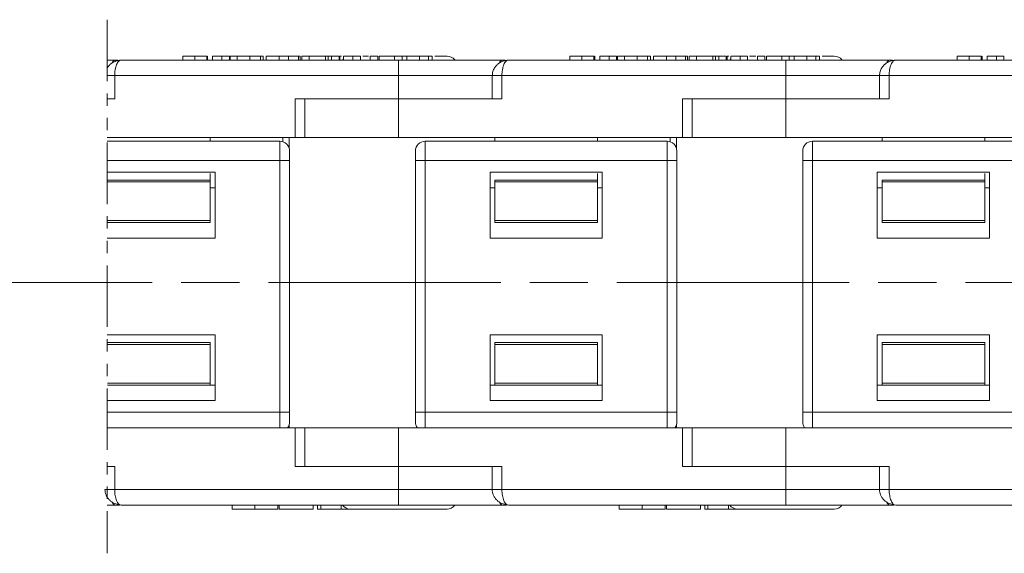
# Model space of a CAD drawing. Header units: millimetres. Extents: x 3075 to 3577, y -362 to -10.
# Tile 7 of 30: x 3410 to 3461, y -267 to -240. Entities that reach past the tile are written whole.
import ezdxf

# ---------------------------------------------------------------- set-up
doc = ezdxf.new("R2010")
doc.units = ezdxf.units.MM
for name, pattern in [('ACAD_ISO08W100', [36, 24, -3, 6, -3]), ('CENTER', [0.6, 0.375, -0.075, 0.075, -0.075]), ('PHANTOM2', [31.75, 15.875, -3.175, 3.175, -3.175, 3.175, -3.175])]:
    doc.linetypes.add(name, pattern=pattern)
doc.layers.add('中心线', color=1, linetype='CENTER', lineweight=25)

msp = doc.modelspace()

# ---------------------------------------------------------------- linework, layer by layer
at = {"color": 3, "linetype": 'PHANTOM2', "lineweight": 9, "ltscale": 0.2}
msp.add_line((3414.24, -239.691), (3414.24, -267.265), dxfattribs=at)
at = {"color": 7, "linetype": 'Continuous', "lineweight": 15}
for p, q in [((3414.961, -241.776), (3414.896, -241.805)), ((3429.29, -241.776), (3414.961, -241.776)), ((3418.141, -241.776), (3418.141, -241.576)), ((3418.759, -241.776), (3418.759, -241.576)), ((3419.379, -241.776), (3419.379, -241.576)), ((3419.401, -241.576), (3419.379, -241.576)), ((3419.423, -241.776), (3419.423, -241.576)), ((3419.678, -241.776), (3419.678, -241.576)), ((3420.165, -241.776), (3420.165, -241.576)), ((3420.165, -241.576), (3420.55, -241.576)), ((3420.55, -241.776), (3420.55, -241.576)), ((3420.592, -241.776), (3420.592, -241.576)), ((3420.959, -241.776), (3420.959, -241.576)), ((3421.427, -241.576), (3421.364, -241.576)), ((3421.614, -241.576), (3421.614, -241.776)), ((3422.151, -241.776), (3422.151, -241.576)), ((3422.292, -241.776), (3422.292, -241.576)), ((3422.445, -241.576), (3422.445, -241.776)), ((3422.445, -241.576), (3423.122, -241.576)), ((3423.122, -241.776), (3423.122, -241.576)), ((3424.051, -241.576), (3423.469, -241.576)), ((3423.607, -241.776), (3423.607, -241.576)), ((3424.211, -241.576), (3424.051, -241.576)), ((3424.112, -241.776), (3424.112, -241.576)), ((3424.211, -241.776), (3424.211, -241.576)), ((3424.675, -241.576), (3424.29, -241.576)), ((3424.29, -241.776), (3424.29, -241.576)), ((3424.675, -241.576), (3424.675, -241.776)), ((3425.521, -241.576), (3424.675, -241.576)), ((3425.521, -241.776), (3425.521, -241.576)), ((3425.649, -241.576), (3425.521, -241.576)), ((3425.649, -241.776), (3425.649, -241.576)), ((3425.827, -241.576), (3425.649, -241.576)), ((3425.827, -241.776), (3425.827, -241.576)), ((3426.212, -241.576), (3425.827, -241.576)), ((3426.212, -241.576), (3426.212, -241.776)), ((3426.258, -241.776), (3426.258, -241.576)), ((3426.442, -241.776), (3426.442, -241.576)), ((3426.836, -241.576), (3426.79, -241.576)), ((3426.929, -241.776), (3426.929, -241.576)), ((3426.929, -241.576), (3427.313, -241.576)), ((3427.313, -241.776), (3427.313, -241.576)), ((3427.825, -241.776), (3427.825, -241.576)), ((3428.21, -241.576), (3427.825, -241.576)), ((3428.21, -241.576), (3428.21, -241.776)), ((3428.285, -241.776), (3428.285, -241.576)), ((3429.08, -241.576), (3428.285, -241.576)), ((3429.465, -241.576), (3429.08, -241.576)), ((3429.08, -241.776), (3429.08, -241.576)), ((3429.29, -242.576), (3429.29, -241.776)), ((3429.465, -241.576), (3429.465, -241.776)), ((3429.721, -241.576), (3429.465, -241.576)), ((3429.721, -241.776), (3429.721, -241.576)), ((3430.374, -241.776), (3430.374, -241.576)), ((3430.83, -241.776), (3430.83, -241.576)), ((3431.028, -241.776), (3431.028, -241.576)), ((3434.961, -241.776), (3434.896, -241.805)), ((3449.29, -241.776), (3434.961, -241.776)), ((3438.141, -241.776), (3438.141, -241.576)), ((3438.759, -241.776), (3438.759, -241.576)), ((3439.379, -241.776), (3439.379, -241.576)), ((3439.401, -241.576), (3439.379, -241.576)), ((3439.423, -241.776), (3439.423, -241.576)), ((3439.678, -241.776), (3439.678, -241.576)), ((3440.165, -241.776), (3440.165, -241.576)), ((3440.165, -241.576), (3440.55, -241.576)), ((3440.55, -241.776), (3440.55, -241.576)), ((3440.592, -241.776), (3440.592, -241.576)), ((3440.959, -241.776), (3440.959, -241.576)), ((3441.427, -241.576), (3441.364, -241.576)), ((3441.614, -241.576), (3441.614, -241.776)), ((3442.151, -241.776), (3442.151, -241.576)), ((3442.292, -241.776), (3442.292, -241.576)), ((3442.445, -241.576), (3442.445, -241.776)), ((3442.445, -241.576), (3443.122, -241.576)), ((3443.122, -241.776), (3443.122, -241.576)), ((3444.051, -241.576), (3443.469, -241.576)), ((3443.607, -241.776), (3443.607, -241.576)), ((3444.211, -241.576), (3444.051, -241.576)), ((3444.112, -241.776), (3444.112, -241.576)), ((3444.211, -241.776), (3444.211, -241.576)), ((3444.29, -241.776), (3444.29, -241.576)), ((3444.675, -241.576), (3444.29, -241.576)), ((3444.675, -241.576), (3444.675, -241.776)), ((3445.521, -241.576), (3444.675, -241.576)), ((3445.521, -241.776), (3445.521, -241.576)), ((3445.649, -241.576), (3445.521, -241.576)), ((3445.649, -241.776), (3445.649, -241.576)), ((3445.827, -241.576), (3445.649, -241.576)), ((3445.827, -241.776), (3445.827, -241.576)), ((3446.212, -241.576), (3445.827, -241.576)), ((3446.212, -241.576), (3446.212, -241.776)), ((3446.258, -241.776), (3446.258, -241.576)), ((3446.442, -241.776), (3446.442, -241.576)), ((3446.836, -241.576), (3446.79, -241.576)), ((3446.929, -241.776), (3446.929, -241.576)), ((3446.929, -241.576), (3447.313, -241.576)), ((3447.313, -241.776), (3447.313, -241.576)), ((3448.21, -241.576), (3447.825, -241.576)), ((3447.825, -241.776), (3447.825, -241.576)), ((3448.21, -241.576), (3448.21, -241.776)), ((3448.285, -241.776), (3448.285, -241.576)), ((3449.08, -241.576), (3448.285, -241.576)), ((3449.465, -241.576), (3449.08, -241.576)), ((3449.08, -241.776), (3449.08, -241.576)), ((3449.29, -242.576), (3449.29, -241.776)), ((3449.465, -241.576), (3449.465, -241.776)), ((3449.721, -241.576), (3449.465, -241.576)), ((3449.721, -241.776), (3449.721, -241.576)), ((3450.374, -241.776), (3450.374, -241.576)), ((3450.83, -241.776), (3450.83, -241.576)), ((3451.028, -241.776), (3451.028, -241.576)), ((3454.961, -241.776), (3454.896, -241.805)), ((3469.29, -241.776), (3454.961, -241.776)), ((3458.141, -241.776), (3458.141, -241.576)), ((3458.759, -241.776), (3458.759, -241.576)), ((3459.379, -241.776), (3459.379, -241.576)), ((3459.401, -241.576), (3459.379, -241.576)), ((3459.423, -241.776), (3459.423, -241.576)), ((3459.678, -241.776), (3459.678, -241.576)), ((3460.165, -241.776), (3460.165, -241.576)), ((3460.165, -241.576), (3460.55, -241.576)), ((3460.55, -241.776), (3460.55, -241.576)), ((3414.626, -242.576), (3414.24, -242.576)), ((3414.626, -243.776), (3414.626, -242.576)), ((3414.626, -242.576), (3429.29, -242.576)), ((3429.29, -242.576), (3429.29, -243.776)), ((3434.172, -242.576), (3429.29, -242.576)), ((3434.126, -242.576), (3434.126, -243.776)), ((3434.626, -242.576), (3434.126, -242.576)), ((3434.626, -243.776), (3434.626, -242.576)), ((3434.626, -242.576), (3449.29, -242.576)), ((3449.29, -242.576), (3449.29, -243.776)), ((3454.172, -242.576), (3449.29, -242.576)), ((3454.126, -242.576), (3454.126, -243.776)), ((3454.626, -242.576), (3454.126, -242.576)), ((3454.626, -243.776), (3454.626, -242.576)), ((3454.626, -242.576), (3469.29, -242.576)), ((3414.24, -243.776), (3414.626, -243.776)), ((3423.955, -243.776), (3423.955, -245.776)), ((3423.955, -243.776), (3429.29, -243.776)), ((3424.455, -245.776), (3424.455, -243.776)), ((3429.29, -245.776), (3429.29, -243.776)), ((3429.29, -243.776), (3434.626, -243.776)), ((3443.955, -243.776), (3443.955, -245.776)), ((3443.955, -243.776), (3449.29, -243.776)), ((3444.455, -245.776), (3444.455, -243.776)), ((3449.29, -245.776), (3449.29, -243.776)), ((3449.29, -243.776), (3454.626, -243.776)), ((3423.955, -245.776), (3414.24, -245.776)), ((3423.16, -245.976), (3414.24, -245.976)), ((3419.56, -245.776), (3419.56, -245.976)), ((3423.16, -246.976), (3423.16, -245.976)), ((3423.307, -245.776), (3423.307, -245.998)), ((3423.646, -246.356), (3423.646, -245.776)), ((3423.955, -245.776), (3424.455, -245.776)), ((3429.29, -245.776), (3424.455, -245.776)), ((3443.955, -245.776), (3429.29, -245.776)), ((3430.66, -245.976), (3430.66, -246.976)), ((3443.16, -245.976), (3430.66, -245.976)), ((3434.26, -245.776), (3434.26, -245.976)), ((3439.56, -245.776), (3439.56, -245.976)), ((3443.16, -246.976), (3443.16, -245.976)), ((3443.307, -245.776), (3443.307, -245.998)), ((3443.646, -246.356), (3443.646, -245.776)), ((3443.955, -245.776), (3444.455, -245.776)), ((3449.29, -245.776), (3444.455, -245.776)), ((3463.955, -245.776), (3449.29, -245.776)), ((3450.66, -245.976), (3450.66, -246.976)), ((3463.16, -245.976), (3450.66, -245.976)), ((3454.26, -245.776), (3454.26, -245.976)), ((3459.56, -245.776), (3459.56, -245.976)), ((3414.24, -246.976), (3423.16, -246.976)), ((3423.66, -246.976), (3423.16, -246.976)), ((3423.16, -246.976), (3423.16, -253.276)), ((3423.66, -253.276), (3423.66, -246.976)), ((3430.66, -246.976), (3430.16, -246.976)), ((3430.16, -246.976), (3430.16, -253.276)), ((3430.66, -246.976), (3443.16, -246.976)), ((3430.66, -253.276), (3430.66, -246.976)), ((3443.66, -246.976), (3443.16, -246.976)), ((3443.16, -246.976), (3443.16, -253.276)), ((3443.66, -253.276), (3443.66, -246.976)), ((3450.66, -246.976), (3450.16, -246.976)), ((3450.16, -246.976), (3450.16, -253.276)), ((3450.66, -246.976), (3463.16, -246.976)), ((3450.66, -253.276), (3450.66, -246.976)), ((3419.81, -247.576), (3414.24, -247.576)), ((3419.81, -250.976), (3419.81, -247.576)), ((3439.81, -247.576), (3434.01, -247.576)), ((3434.01, -250.976), (3434.01, -247.576)), ((3439.81, -250.976), (3439.81, -247.576)), ((3459.81, -247.576), (3454.01, -247.576)), ((3454.01, -250.976), (3454.01, -247.576)), ((3459.81, -250.976), (3459.81, -247.576)), ((3419.56, -247.976), (3414.26, -247.976)), ((3419.56, -248.076), (3414.26, -248.076)), ((3419.56, -247.644), (3419.56, -247.976)), ((3419.56, -248.076), (3419.56, -247.976)), ((3419.56, -248.076), (3419.56, -250.076)), ((3439.56, -247.976), (3434.26, -247.976)), ((3434.26, -247.976), (3434.26, -248.076)), ((3439.56, -248.076), (3434.26, -248.076)), ((3434.26, -248.076), (3434.26, -250.076)), ((3439.56, -247.644), (3439.56, -247.976)), ((3439.56, -248.076), (3439.56, -247.976)), ((3439.56, -248.076), (3439.56, -250.076)), ((3459.56, -247.976), (3454.26, -247.976)), ((3454.26, -247.976), (3454.26, -248.076)), ((3459.56, -248.076), (3454.26, -248.076)), ((3454.26, -248.076), (3454.26, -250.076)), ((3459.56, -247.644), (3459.56, -247.976)), ((3459.56, -248.076), (3459.56, -247.976)), ((3459.56, -248.076), (3459.56, -250.076)), ((3419.56, -248.376), (3419.81, -248.376)), ((3434.01, -248.376), (3434.26, -248.376)), ((3439.56, -248.376), (3439.81, -248.376)), ((3454.01, -248.376), (3454.26, -248.376)), ((3459.56, -248.376), (3459.81, -248.376)), ((3414.26, -250.076), (3419.56, -250.076)), ((3414.26, -250.176), (3419.56, -250.176)), ((3419.56, -250.176), (3419.56, -250.076)), ((3434.26, -250.076), (3439.56, -250.076)), ((3434.26, -250.076), (3434.26, -250.176)), ((3434.26, -250.176), (3439.56, -250.176)), ((3439.56, -250.176), (3439.56, -250.076)), ((3454.26, -250.076), (3459.56, -250.076)), ((3454.26, -250.076), (3454.26, -250.176)), ((3454.26, -250.176), (3459.56, -250.176)), ((3459.56, -250.176), (3459.56, -250.076)), ((3419.81, -250.976), (3414.24, -250.976)), ((3439.81, -250.976), (3434.01, -250.976)), ((3459.81, -250.976), (3454.01, -250.976)), ((3423.16, -253.276), (3423.16, -259.976)), ((3423.66, -259.976), (3423.66, -253.276)), ((3430.16, -253.276), (3430.16, -259.976)), ((3430.66, -259.976), (3430.66, -253.276)), ((3443.16, -253.276), (3443.16, -259.976)), ((3443.66, -259.976), (3443.66, -253.276)), ((3450.16, -253.276), (3450.16, -259.976)), ((3450.66, -259.976), (3450.66, -253.276)), ((3414.24, -255.976), (3419.81, -255.976)), ((3419.81, -255.976), (3419.81, -259.376)), ((3434.01, -255.976), (3434.01, -259.376)), ((3434.01, -255.976), (3439.81, -255.976)), ((3439.81, -255.976), (3439.81, -259.376)), ((3454.01, -255.976), (3459.81, -255.976)), ((3454.01, -255.976), (3454.01, -259.376)), ((3459.81, -255.976), (3459.81, -259.376)), ((3419.56, -256.376), (3414.26, -256.376)), ((3419.56, -256.476), (3414.26, -256.476)), ((3419.56, -256.476), (3419.56, -256.376)), ((3419.56, -256.476), (3419.56, -258.476)), ((3439.56, -256.376), (3434.26, -256.376)), ((3434.26, -256.376), (3434.26, -256.476)), ((3439.56, -256.476), (3434.26, -256.476)), ((3434.26, -256.476), (3434.26, -258.476)), ((3439.56, -256.476), (3439.56, -256.376)), ((3439.56, -256.476), (3439.56, -258.476)), ((3459.56, -256.376), (3454.26, -256.376)), ((3454.26, -256.376), (3454.26, -256.476)), ((3459.56, -256.476), (3454.26, -256.476)), ((3454.26, -256.476), (3454.26, -258.476)), ((3459.56, -256.476), (3459.56, -256.376)), ((3459.56, -256.476), (3459.56, -258.476)), ((3414.26, -258.476), (3419.56, -258.476)), ((3414.26, -258.576), (3419.56, -258.576)), ((3419.56, -258.576), (3419.56, -258.476)), ((3419.81, -258.576), (3419.56, -258.576)), ((3434.26, -258.576), (3434.01, -258.576)), ((3434.26, -258.476), (3439.56, -258.476)), ((3434.26, -258.476), (3434.26, -258.576)), ((3434.26, -258.576), (3439.56, -258.576)), ((3439.56, -258.576), (3439.56, -258.476)), ((3439.81, -258.576), (3439.56, -258.576)), ((3454.26, -258.576), (3454.01, -258.576)), ((3454.26, -258.476), (3459.56, -258.476)), ((3454.26, -258.476), (3454.26, -258.576)), ((3454.26, -258.576), (3459.56, -258.576)), ((3459.56, -258.576), (3459.56, -258.476)), ((3459.81, -258.576), (3459.56, -258.576)), ((3414.24, -259.376), (3419.81, -259.376)), ((3434.01, -259.376), (3439.81, -259.376)), ((3454.01, -259.376), (3459.81, -259.376)), ((3423.16, -259.976), (3414.24, -259.976)), ((3423.16, -259.976), (3423.66, -259.976)), ((3423.16, -260.776), (3423.16, -259.976)), ((3430.16, -259.976), (3430.66, -259.976)), ((3443.16, -259.976), (3430.66, -259.976)), ((3430.66, -259.976), (3430.66, -260.776)), ((3443.16, -259.976), (3443.66, -259.976)), ((3443.16, -260.776), (3443.16, -259.976)), ((3450.16, -259.976), (3450.66, -259.976)), ((3463.16, -259.976), (3450.66, -259.976)), ((3450.66, -259.976), (3450.66, -260.776)), ((3414.24, -260.776), (3423.955, -260.776)), ((3423.646, -260.776), (3423.646, -260.596)), ((3423.955, -260.776), (3423.955, -262.776)), ((3424.455, -260.776), (3423.955, -260.776)), ((3424.455, -262.776), (3424.455, -260.776)), ((3424.455, -260.776), (3429.29, -260.776)), ((3429.29, -262.776), (3429.29, -260.776)), ((3429.29, -260.776), (3443.955, -260.776)), ((3443.646, -260.776), (3443.646, -260.596)), ((3443.955, -260.776), (3443.955, -262.776)), ((3444.455, -260.776), (3443.955, -260.776)), ((3444.455, -262.776), (3444.455, -260.776)), ((3444.455, -260.776), (3449.29, -260.776)), ((3449.29, -262.776), (3449.29, -260.776)), ((3449.29, -260.776), (3463.955, -260.776)), ((3414.626, -262.776), (3414.24, -262.776)), ((3414.626, -263.976), (3414.626, -262.776)), ((3423.955, -262.776), (3429.29, -262.776)), ((3429.29, -262.776), (3429.29, -263.976)), ((3434.626, -262.776), (3429.29, -262.776)), ((3434.126, -262.776), (3434.126, -263.976)), ((3434.626, -263.976), (3434.626, -262.776)), ((3443.955, -262.776), (3449.29, -262.776)), ((3449.29, -262.776), (3449.29, -263.976)), ((3454.626, -262.776), (3449.29, -262.776)), ((3454.126, -262.776), (3454.126, -263.976)), ((3454.626, -263.976), (3454.626, -262.776)), ((3414.126, -263.976), (3414.626, -263.976)), ((3414.126, -263.976), (3414.152, -263.976)), ((3429.29, -263.976), (3414.626, -263.976)), ((3429.29, -263.976), (3429.29, -264.776)), ((3429.29, -263.976), (3434.142, -263.976)), ((3434.126, -263.976), (3434.626, -263.976)), ((3449.29, -263.976), (3434.626, -263.976)), ((3449.29, -263.976), (3449.29, -264.776)), ((3449.29, -263.976), (3454.142, -263.976)), ((3454.126, -263.976), (3454.626, -263.976)), ((3469.29, -263.976), (3454.626, -263.976)), ((3414.961, -264.776), (3429.29, -264.776)), ((3420.688, -264.776), (3420.688, -264.976)), ((3421.87, -264.976), (3421.87, -264.776)), ((3423.06, -264.776), (3423.06, -264.976)), ((3423.121, -264.976), (3423.121, -264.776)), ((3424.884, -264.776), (3424.884, -264.976)), ((3425.106, -264.776), (3425.106, -264.976)), ((3425.267, -264.776), (3425.267, -264.976)), ((3426.324, -264.976), (3426.324, -264.776)), ((3434.961, -264.776), (3449.29, -264.776)), ((3440.688, -264.776), (3440.688, -264.976)), ((3441.87, -264.976), (3441.87, -264.776)), ((3443.06, -264.776), (3443.06, -264.976)), ((3443.121, -264.976), (3443.121, -264.776)), ((3444.884, -264.776), (3444.884, -264.976)), ((3445.106, -264.776), (3445.106, -264.976)), ((3445.267, -264.776), (3445.267, -264.976)), ((3446.324, -264.976), (3446.324, -264.776)), ((3454.961, -264.776), (3469.29, -264.776)), ((3423.121, -264.976), (3424.884, -264.976)), ((3425.106, -264.976), (3425.267, -264.976)), ((3425.267, -264.976), (3426.324, -264.976)), ((3426.324, -264.976), (3426.805, -264.976)), ((3443.121, -264.976), (3444.884, -264.976)), ((3445.106, -264.976), (3445.267, -264.976)), ((3445.267, -264.976), (3446.324, -264.976)), ((3446.324, -264.976), (3446.805, -264.976))]:
    msp.add_line(p, q, dxfattribs=at)
at = {"color": 7, "linetype": 'Continuous', "lineweight": 15, "flags": 128}
for points in [[(3414.961, -241.776), (3414.896, -241.786), (3414.878, -241.791)], [(3426.442, -241.717), (3426.437, -241.722), (3426.39, -241.776)], [(3434.961, -241.776), (3434.896, -241.786), (3434.878, -241.791)], [(3446.442, -241.717), (3446.437, -241.722), (3446.39, -241.776)], [(3454.961, -241.776), (3454.896, -241.786), (3454.878, -241.791)], [(3414.867, -264.756), (3414.896, -264.766), (3414.961, -264.776)], [(3434.867, -264.756), (3434.896, -264.766), (3434.961, -264.776)], [(3454.867, -264.756), (3454.896, -264.766), (3454.961, -264.776)]]:
    msp.add_lwpolyline(points, dxfattribs=at)
at = {"color": 7, "linetype": 'Continuous', "lineweight": 15}
for centre, radius, start, end in [((3414.738, -242.018), 0.255, 113.2095, 157.7351), ((3431.79, -242.076), 0.5, 37.7178, 90), ((3434.738, -242.018), 0.255, 113.2095, 157.7351), ((3451.79, -242.076), 0.5, 37.7178, 90), ((3454.738, -242.018), 0.255, 113.2095, 157.7351), ((3423.16, -246.476), 0.5, 360, 90), ((3430.66, -246.476), 0.5, 90, 180), ((3443.16, -246.476), 0.5, 360, 90), ((3450.66, -246.476), 0.5, 90, 180), ((3423.16, -260.476), 0.5, 323.1301, 360), ((3430.66, -260.476), 0.5, 180, 216.8699), ((3443.16, -260.476), 0.5, 323.1301, 360), ((3450.66, -260.476), 0.5, 180, 216.8699), ((3414.732, -264.529), 0.252, 201.5173, 259.1604), ((3426.79, -264.476), 0.5, 216.8699, 270), ((3431.79, -264.476), 0.5, 270, 322.4694), ((3434.732, -264.529), 0.252, 201.5173, 259.1604), ((3446.79, -264.476), 0.5, 216.8699, 270), ((3451.79, -264.476), 0.5, 270, 322.4694), ((3454.732, -264.529), 0.252, 201.5173, 259.1604)]:
    msp.add_arc(centre, radius, start, end, dxfattribs=at)
for points in [[(3414.797, -241.776), (3414.615, -241.776), (3414.432, -241.776), (3414.24, -241.776)], [(3414.868, -264.776), (3414.663, -264.776), (3414.457, -264.776), (3414.24, -264.776)]]:
    msp.add_open_spline(points, degree=3, dxfattribs=at)
for points, knots in [([(3414.895, -241.791), (3414.831, -241.8), (3414.682, -241.818), (3414.5, -241.91), (3414.346, -242.037), (3414.274, -242.129), (3414.241, -242.182), (3414.24, -242.183)], [0, 0, 0, 0, 0.1637133, 0.3785309, 0.5090972, 0.657229, 0.6608054, 0.6608054, 0.6608054, 0.6608054]), ([(3414.896, -241.805), (3414.876, -241.812), (3414.812, -241.833), (3414.737, -241.964), (3414.679, -242.131), (3414.649, -242.274), (3414.629, -242.423), (3414.627, -242.526), (3414.626, -242.576)], [0, 0, 0, 0, 0.135679, 0.438638, 0.587386, 0.730058, 0.86734, 1, 1, 1, 1]), ([(3418.759, -241.576), (3418.658, -241.576), (3418.5, -241.576), (3418.319, -241.576), (3418.206, -241.576), (3418.149, -241.576), (3418.143, -241.576), (3418.141, -241.576)], [0, 0, 0, 0, 0.288996, 0.450693, 0.612382, 0.824011, 1, 1, 1, 1]), ([(3419.379, -241.576), (3419.351, -241.576), (3419.296, -241.576), (3419.142, -241.576), (3418.956, -241.576), (3418.827, -241.576), (3418.759, -241.576)], [0, 0, 0, 0, 0.254384, 0.503489, 0.74052, 1, 1, 1, 1]), ([(3419.678, -241.576), (3419.74, -241.576), (3419.86, -241.576), (3420.025, -241.576), (3420.118, -241.576), (3420.165, -241.576)], [0, 0, 0, 0, 0.340777, 0.666506, 1, 1, 1, 1]), ([(3421.01, -241.576), (3420.96, -241.576), (3420.842, -241.576), (3420.7, -241.576), (3420.605, -241.576), (3420.596, -241.576), (3420.592, -241.576)], [0, 0, 0, 0, 0.1784934, 0.4138134, 0.6871296, 1, 1, 1, 1]), ([(3421.614, -241.576), (3421.52, -241.576), (3421.359, -241.576), (3421.164, -241.576), (3421.037, -241.576), (3420.979, -241.576), (3420.964, -241.576), (3420.959, -241.576)], [0, 0, 0, 0, 0.284938, 0.489037, 0.692754, 0.904788, 1, 1, 1, 1]), ([(3422.151, -241.576), (3422.124, -241.576), (3422.071, -241.576), (3421.972, -241.576), (3421.86, -241.576), (3421.76, -241.576), (3421.677, -241.576), (3421.635, -241.576), (3421.614, -241.576)], [0, 0, 0, 0, 0.198178, 0.402258, 0.594941, 0.795362, 0.897384, 1, 1, 1, 1]), ([(3422.292, -241.576), (3422.292, -241.576), (3422.291, -241.576), (3422.283, -241.576), (3422.269, -241.576), (3422.247, -241.576), (3422.211, -241.576), (3422.171, -241.576), (3422.151, -241.576)], [0, 0, 0, 0, 0.142815, 0.286331, 0.415095, 0.544797, 0.769652, 1, 1, 1, 1]), ([(3423.122, -241.576), (3423.156, -241.576), (3423.222, -241.576), (3423.336, -241.576), (3423.441, -241.576), (3423.536, -241.576), (3423.583, -241.576), (3423.607, -241.576)], [0, 0, 0, 0, 0.2061597, 0.4123253, 0.7060368, 0.8529783, 1, 1, 1, 1]), ([(3423.607, -241.576), (3423.674, -241.576), (3423.797, -241.576), (3423.947, -241.576), (3424.049, -241.576), (3424.104, -241.576), (3424.11, -241.576), (3424.112, -241.576)], [0, 0, 0, 0, 0.24221, 0.444968, 0.647176, 0.869019, 1, 1, 1, 1]), ([(3426.345, -241.576), (3426.333, -241.576), (3426.259, -241.576), (3426.259, -241.576), (3426.258, -241.576)], [0, 0, 0, 0, 0.158241, 1, 1, 1, 1]), ([(3426.442, -241.576), (3426.503, -241.576), (3426.624, -241.576), (3426.788, -241.576), (3426.882, -241.576), (3426.929, -241.576)], [0, 0, 0, 0, 0.340777, 0.666506, 1, 1, 1, 1]), ([(3427.732, -241.576), (3427.658, -241.576), (3427.551, -241.576), (3427.471, -241.576), (3427.447, -241.576)], [0, 0, 0, 0, 0.693123, 1, 1, 1, 1]), ([(3434.797, -241.776), (3434.598, -241.776), (3433.941, -241.776), (3432.62, -241.776), (3430.962, -241.776), (3429.837, -241.776), (3429.29, -241.776)], [0, 0, 0, 0, 0.131726, 0.434692, 0.725565, 1, 1, 1, 1]), ([(3430.374, -241.576), (3430.306, -241.576), (3430.176, -241.576), (3430.003, -241.576), (3429.867, -241.576), (3429.732, -241.576), (3429.725, -241.576), (3429.72, -241.576)], [0, 0, 0, 0, 0.147573, 0.284708, 0.42143, 0.569087, 1, 1, 1, 1]), ([(3430.83, -241.576), (3430.808, -241.576), (3430.763, -241.576), (3430.68, -241.576), (3430.59, -241.576), (3430.507, -241.576), (3430.435, -241.576), (3430.394, -241.576), (3430.374, -241.576)], [0, 0, 0, 0, 0.193766, 0.39358, 0.576637, 0.765409, 0.88229, 1, 1, 1, 1]), ([(3431.028, -241.576), (3431.027, -241.576), (3431.024, -241.576), (3431.004, -241.576), (3430.974, -241.576), (3430.942, -241.576), (3430.897, -241.576), (3430.852, -241.576), (3430.83, -241.576)], [0, 0, 0, 0, 0.236152, 0.473855, 0.601652, 0.730266, 0.863502, 1, 1, 1, 1]), ([(3431.79, -241.576), (3431.755, -241.576), (3431.701, -241.576), (3431.426, -241.576), (3431.239, -241.576), (3431.164, -241.576)], [0, 0, 0, 0, 0.523751, 0.808868, 1, 1, 1, 1]), ([(3434.895, -241.791), (3434.831, -241.8), (3434.682, -241.818), (3434.5, -241.91), (3434.346, -242.037), (3434.233, -242.181), (3434.144, -242.368), (3434.132, -242.505), (3434.126, -242.576)], [0, 0, 0, 0, 0.163713, 0.378531, 0.509097, 0.657229, 0.822903, 1, 1, 1, 1]), ([(3434.896, -241.805), (3434.876, -241.812), (3434.812, -241.833), (3434.737, -241.964), (3434.679, -242.131), (3434.649, -242.274), (3434.629, -242.423), (3434.627, -242.526), (3434.626, -242.576)], [0, 0, 0, 0, 0.135679, 0.438638, 0.587386, 0.730058, 0.86734, 1, 1, 1, 1]), ([(3438.759, -241.576), (3438.658, -241.576), (3438.5, -241.576), (3438.319, -241.576), (3438.206, -241.576), (3438.149, -241.576), (3438.143, -241.576), (3438.141, -241.576)], [0, 0, 0, 0, 0.288996, 0.450693, 0.612382, 0.824011, 1, 1, 1, 1]), ([(3439.379, -241.576), (3439.351, -241.576), (3439.296, -241.576), (3439.142, -241.576), (3438.956, -241.576), (3438.827, -241.576), (3438.759, -241.576)], [0, 0, 0, 0, 0.254384, 0.503489, 0.74052, 1, 1, 1, 1]), ([(3439.678, -241.576), (3439.74, -241.576), (3439.86, -241.576), (3440.025, -241.576), (3440.118, -241.576), (3440.165, -241.576)], [0, 0, 0, 0, 0.340777, 0.666506, 1, 1, 1, 1]), ([(3441.01, -241.576), (3440.96, -241.576), (3440.842, -241.576), (3440.7, -241.576), (3440.605, -241.576), (3440.596, -241.576), (3440.592, -241.576)], [0, 0, 0, 0, 0.1784934, 0.4138134, 0.6871296, 1, 1, 1, 1]), ([(3441.614, -241.576), (3441.52, -241.576), (3441.359, -241.576), (3441.164, -241.576), (3441.037, -241.576), (3440.979, -241.576), (3440.964, -241.576), (3440.959, -241.576)], [0, 0, 0, 0, 0.284938, 0.489037, 0.692754, 0.904788, 1, 1, 1, 1]), ([(3442.151, -241.576), (3442.124, -241.576), (3442.071, -241.576), (3441.972, -241.576), (3441.86, -241.576), (3441.76, -241.576), (3441.677, -241.576), (3441.635, -241.576), (3441.614, -241.576)], [0, 0, 0, 0, 0.198178, 0.402258, 0.594941, 0.795362, 0.897384, 1, 1, 1, 1]), ([(3442.292, -241.576), (3442.292, -241.576), (3442.291, -241.576), (3442.283, -241.576), (3442.269, -241.576), (3442.247, -241.576), (3442.211, -241.576), (3442.171, -241.576), (3442.151, -241.576)], [0, 0, 0, 0, 0.142815, 0.286331, 0.415095, 0.544797, 0.769652, 1, 1, 1, 1]), ([(3443.122, -241.576), (3443.156, -241.576), (3443.222, -241.576), (3443.336, -241.576), (3443.441, -241.576), (3443.536, -241.576), (3443.583, -241.576), (3443.607, -241.576)], [0, 0, 0, 0, 0.2061597, 0.4123253, 0.7060368, 0.8529783, 1, 1, 1, 1]), ([(3443.607, -241.576), (3443.674, -241.576), (3443.797, -241.576), (3443.947, -241.576), (3444.049, -241.576), (3444.104, -241.576), (3444.11, -241.576), (3444.112, -241.576)], [0, 0, 0, 0, 0.24221, 0.444968, 0.647176, 0.869019, 1, 1, 1, 1]), ([(3446.345, -241.576), (3446.333, -241.576), (3446.259, -241.576), (3446.259, -241.576), (3446.258, -241.576)], [0, 0, 0, 0, 0.158241, 1, 1, 1, 1]), ([(3446.442, -241.576), (3446.503, -241.576), (3446.624, -241.576), (3446.788, -241.576), (3446.882, -241.576), (3446.929, -241.576)], [0, 0, 0, 0, 0.340777, 0.666506, 1, 1, 1, 1]), ([(3447.732, -241.576), (3447.659, -241.576), (3447.535, -241.576), (3447.443, -241.576), (3447.406, -241.576)], [0, 0, 0, 0, 0.595524, 1, 1, 1, 1]), ([(3454.797, -241.776), (3454.598, -241.776), (3453.941, -241.776), (3452.62, -241.776), (3450.962, -241.776), (3449.837, -241.776), (3449.29, -241.776)], [0, 0, 0, 0, 0.131726, 0.434692, 0.725565, 1, 1, 1, 1]), ([(3450.374, -241.576), (3450.306, -241.576), (3450.176, -241.576), (3450.003, -241.576), (3449.867, -241.576), (3449.732, -241.576), (3449.725, -241.576), (3449.72, -241.576)], [0, 0, 0, 0, 0.147573, 0.284708, 0.42143, 0.569087, 1, 1, 1, 1]), ([(3450.83, -241.576), (3450.808, -241.576), (3450.763, -241.576), (3450.68, -241.576), (3450.59, -241.576), (3450.507, -241.576), (3450.435, -241.576), (3450.394, -241.576), (3450.374, -241.576)], [0, 0, 0, 0, 0.193766, 0.39358, 0.576637, 0.765409, 0.88229, 1, 1, 1, 1]), ([(3451.028, -241.576), (3451.027, -241.576), (3451.024, -241.576), (3451.004, -241.576), (3450.974, -241.576), (3450.942, -241.576), (3450.897, -241.576), (3450.852, -241.576), (3450.83, -241.576)], [0, 0, 0, 0, 0.236152, 0.473855, 0.601652, 0.730266, 0.863502, 1, 1, 1, 1]), ([(3451.79, -241.576), (3451.755, -241.576), (3451.701, -241.576), (3451.426, -241.576), (3451.239, -241.576), (3451.164, -241.576)], [0, 0, 0, 0, 0.523751, 0.808868, 1, 1, 1, 1]), ([(3454.895, -241.791), (3454.831, -241.8), (3454.682, -241.818), (3454.5, -241.91), (3454.346, -242.037), (3454.233, -242.181), (3454.144, -242.368), (3454.132, -242.505), (3454.126, -242.576)], [0, 0, 0, 0, 0.163713, 0.378531, 0.509097, 0.657229, 0.822903, 1, 1, 1, 1]), ([(3454.896, -241.805), (3454.876, -241.812), (3454.812, -241.833), (3454.737, -241.964), (3454.679, -242.131), (3454.649, -242.274), (3454.629, -242.423), (3454.627, -242.526), (3454.626, -242.576)], [0, 0, 0, 0, 0.135679, 0.438638, 0.587386, 0.730058, 0.86734, 1, 1, 1, 1]), ([(3458.759, -241.576), (3458.658, -241.576), (3458.5, -241.576), (3458.319, -241.576), (3458.206, -241.576), (3458.149, -241.576), (3458.143, -241.576), (3458.141, -241.576)], [0, 0, 0, 0, 0.288996, 0.450693, 0.612382, 0.824011, 1, 1, 1, 1]), ([(3459.379, -241.576), (3459.351, -241.576), (3459.296, -241.576), (3459.142, -241.576), (3458.956, -241.576), (3458.827, -241.576), (3458.759, -241.576)], [0, 0, 0, 0, 0.254384, 0.503489, 0.74052, 1, 1, 1, 1]), ([(3459.678, -241.576), (3459.74, -241.576), (3459.86, -241.576), (3460.025, -241.576), (3460.118, -241.576), (3460.165, -241.576)], [0, 0, 0, 0, 0.340777, 0.666506, 1, 1, 1, 1]), ([(3423.66, -246.976), (3423.66, -246.913), (3423.66, -246.816), (3423.66, -246.7), (3423.66, -246.62), (3423.66, -246.555), (3423.66, -246.493), (3423.66, -246.483), (3423.66, -246.476)], [0, 0, 0, 0, 0.239443, 0.369379, 0.5, 0.629936, 0.760557, 1, 1, 1, 1]), ([(3430.16, -246.476), (3430.16, -246.483), (3430.16, -246.493), (3430.16, -246.555), (3430.16, -246.62), (3430.16, -246.699), (3430.16, -246.816), (3430.16, -246.913), (3430.16, -246.976)], [0, 0, 0, 0, 0.239443, 0.369379, 0.5, 0.629936, 0.760557, 1, 1, 1, 1]), ([(3443.66, -246.976), (3443.66, -246.913), (3443.66, -246.816), (3443.66, -246.7), (3443.66, -246.62), (3443.66, -246.555), (3443.66, -246.493), (3443.66, -246.483), (3443.66, -246.476)], [0, 0, 0, 0, 0.239443, 0.369379, 0.5, 0.629936, 0.760557, 1, 1, 1, 1]), ([(3450.16, -246.476), (3450.16, -246.483), (3450.16, -246.493), (3450.16, -246.555), (3450.16, -246.62), (3450.16, -246.699), (3450.16, -246.816), (3450.16, -246.913), (3450.16, -246.976)], [0, 0, 0, 0, 0.239443, 0.369379, 0.5, 0.629936, 0.760557, 1, 1, 1, 1]), ([(3423.66, -260.476), (3423.66, -260.469), (3423.66, -260.459), (3423.66, -260.397), (3423.66, -260.332), (3423.66, -260.252), (3423.66, -260.136), (3423.66, -260.039), (3423.66, -259.976)], [0, 0, 0, 0, 0.239443, 0.369379, 0.5, 0.629936, 0.760557, 1, 1, 1, 1]), ([(3430.16, -259.976), (3430.16, -260.039), (3430.16, -260.136), (3430.16, -260.252), (3430.16, -260.332), (3430.16, -260.397), (3430.16, -260.459), (3430.16, -260.469), (3430.16, -260.476)], [0, 0, 0, 0, 0.239443, 0.369379, 0.5, 0.629936, 0.760557, 1, 1, 1, 1]), ([(3443.66, -260.476), (3443.66, -260.469), (3443.66, -260.459), (3443.66, -260.397), (3443.66, -260.332), (3443.66, -260.252), (3443.66, -260.136), (3443.66, -260.039), (3443.66, -259.976)], [0, 0, 0, 0, 0.239443, 0.369379, 0.5, 0.629936, 0.760557, 1, 1, 1, 1]), ([(3450.16, -259.976), (3450.16, -260.039), (3450.16, -260.136), (3450.16, -260.252), (3450.16, -260.332), (3450.16, -260.397), (3450.16, -260.459), (3450.16, -260.469), (3450.16, -260.476)], [0, 0, 0, 0, 0.239443, 0.369379, 0.5, 0.629936, 0.760557, 1, 1, 1, 1]), ([(3414.126, -263.976), (3414.128, -264.02), (3414.133, -264.112), (3414.175, -264.252), (3414.248, -264.39), (3414.352, -264.514), (3414.478, -264.615), (3414.662, -264.715), (3414.802, -264.743), (3414.895, -264.76)], [0, 0, 0, 0, 0.109371, 0.228448, 0.3548, 0.485173, 0.616488, 0.746555, 1, 1, 1, 1]), ([(3414.626, -263.976), (3414.627, -264.026), (3414.629, -264.128), (3414.649, -264.278), (3414.68, -264.42), (3414.737, -264.589), (3414.832, -264.743), (3414.919, -264.765), (3414.961, -264.776)], [0, 0, 0, 0, 0.1153485, 0.2347223, 0.3587905, 0.4881495, 0.7515968, 1, 1, 1, 1]), ([(3434.126, -263.976), (3434.128, -264.02), (3434.133, -264.112), (3434.175, -264.252), (3434.248, -264.39), (3434.352, -264.514), (3434.478, -264.615), (3434.662, -264.715), (3434.802, -264.743), (3434.895, -264.76)], [0, 0, 0, 0, 0.109371, 0.228448, 0.3548, 0.485173, 0.616488, 0.746555, 1, 1, 1, 1]), ([(3434.626, -263.976), (3434.627, -264.026), (3434.629, -264.128), (3434.649, -264.278), (3434.68, -264.42), (3434.737, -264.589), (3434.832, -264.743), (3434.919, -264.765), (3434.961, -264.776)], [0, 0, 0, 0, 0.115349, 0.234722, 0.358791, 0.488149, 0.751597, 1, 1, 1, 1]), ([(3454.126, -263.976), (3454.128, -264.02), (3454.133, -264.112), (3454.175, -264.252), (3454.248, -264.39), (3454.352, -264.514), (3454.478, -264.615), (3454.662, -264.715), (3454.802, -264.743), (3454.895, -264.76)], [0, 0, 0, 0, 0.109371, 0.228448, 0.3548, 0.485173, 0.616488, 0.746555, 1, 1, 1, 1]), ([(3454.626, -263.976), (3454.627, -264.026), (3454.629, -264.128), (3454.649, -264.278), (3454.68, -264.42), (3454.737, -264.589), (3454.832, -264.743), (3454.919, -264.765), (3454.961, -264.776)], [0, 0, 0, 0, 0.115349, 0.234722, 0.358791, 0.488149, 0.751597, 1, 1, 1, 1]), ([(3434.868, -264.776), (3434.646, -264.776), (3433.967, -264.776), (3432.621, -264.776), (3430.962, -264.776), (3429.837, -264.776), (3429.29, -264.776)], [0, 0, 0, 0, 0.144855, 0.44324, 0.729715, 1, 1, 1, 1]), ([(3454.868, -264.776), (3454.646, -264.776), (3453.967, -264.776), (3452.621, -264.776), (3450.962, -264.776), (3449.837, -264.776), (3449.29, -264.776)], [0, 0, 0, 0, 0.144855, 0.44324, 0.729715, 1, 1, 1, 1]), ([(3420.688, -264.976), (3420.694, -264.976), (3420.708, -264.976), (3420.861, -264.976), (3421.135, -264.976), (3421.491, -264.976), (3421.739, -264.976), (3421.87, -264.976)], [0, 0, 0, 0, 0.204609, 0.411109, 0.621842, 0.801311, 1, 1, 1, 1]), ([(3421.87, -264.976), (3422.005, -264.976), (3422.277, -264.976), (3422.632, -264.976), (3422.882, -264.976), (3423.036, -264.976), (3423.051, -264.976), (3423.06, -264.976)], [0, 0, 0, 0, 0.205416, 0.413489, 0.592452, 0.772931, 1, 1, 1, 1]), ([(3426.79, -264.976), (3426.824, -264.976), (3426.876, -264.976), (3427.187, -264.976), (3427.51, -264.976), (3427.908, -264.976), (3428.49, -264.976), (3429.29, -264.976), (3430.09, -264.976), (3430.673, -264.976), (3431.071, -264.976), (3431.394, -264.976), (3431.705, -264.976), (3431.757, -264.976), (3431.79, -264.976)], [0, 0, 0, 0, 0.119721, 0.184895, 0.25, 0.315174, 0.380279, 0.5, 0.619721, 0.684895, 0.75, 0.815174, 0.880279, 1, 1, 1, 1]), ([(3440.688, -264.976), (3440.694, -264.976), (3440.708, -264.976), (3440.861, -264.976), (3441.135, -264.976), (3441.491, -264.976), (3441.739, -264.976), (3441.87, -264.976)], [0, 0, 0, 0, 0.204609, 0.411109, 0.621842, 0.801311, 1, 1, 1, 1]), ([(3441.87, -264.976), (3442.005, -264.976), (3442.277, -264.976), (3442.632, -264.976), (3442.882, -264.976), (3443.036, -264.976), (3443.051, -264.976), (3443.06, -264.976)], [0, 0, 0, 0, 0.205416, 0.413489, 0.592452, 0.772931, 1, 1, 1, 1]), ([(3446.79, -264.976), (3446.824, -264.976), (3446.876, -264.976), (3447.187, -264.976), (3447.51, -264.976), (3447.908, -264.976), (3448.49, -264.976), (3449.29, -264.976), (3450.09, -264.976), (3450.673, -264.976), (3451.071, -264.976), (3451.394, -264.976), (3451.705, -264.976), (3451.757, -264.976), (3451.79, -264.976)], [0, 0, 0, 0, 0.119721, 0.184895, 0.25, 0.315174, 0.380279, 0.5, 0.619721, 0.684895, 0.75, 0.815174, 0.880279, 1, 1, 1, 1])]:
    msp.add_open_spline(points, degree=3, knots=knots, dxfattribs=at)
at = {"layer": '中心线', "linetype": 'ACAD_ISO08W100', "lineweight": 13, "ltscale": 0.5}
msp.add_line((3506.564, -253.276), (3242.723, -253.276), dxfattribs=at)

doc.saveas('drawing.dxf')
